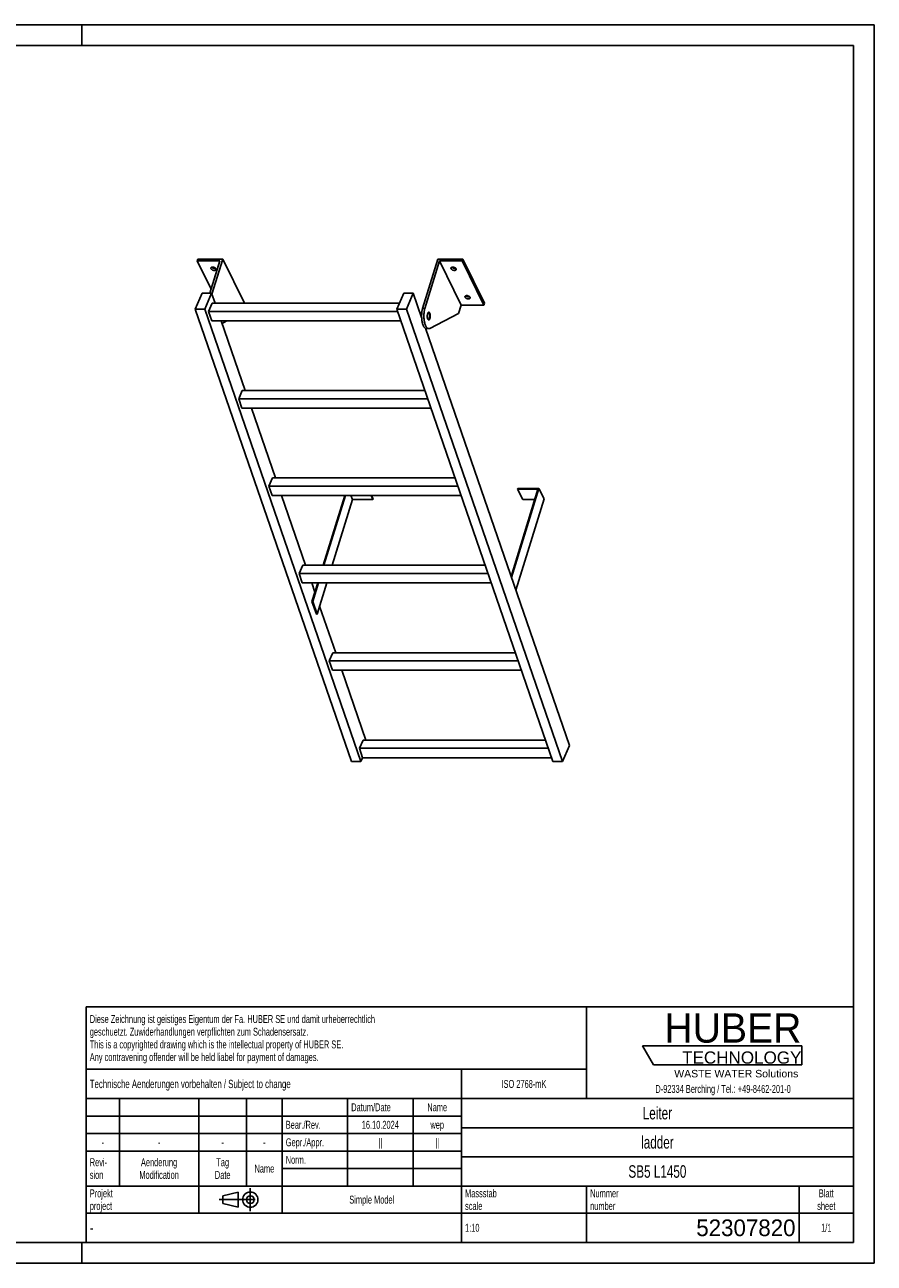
# Model space of a CAD drawing. Header units: millimetres. Extents: x 0 to 4200, y 0 to 2970.
# Tile 2 of 2: x 2163 to 4200, y 0 to 2970. Entities that reach past the tile are written whole.
import ezdxf

# ---------------------------------------------------------------- set-up
doc = ezdxf.new("R2010")
doc.units = ezdxf.units.MM
doc.header["$LTSCALE"] = 231
doc.linetypes.add('CENTER', pattern=[0.6, 0.375, -0.075, 0.075, -0.075])
doc.layers.get('0').update_dxf_attribs({"linetype": 'CONTINUOUS'})
for name, color, linetype in [('005_AXIS', 7, 'CONTINUOUS'), ('HUBER_Logo_BL1', 7, 'CONTINUOUS'), ('HUBER_Logo_BL2', 7, 'CONTINUOUS')]:
    doc.layers.add(name, color=color, linetype=linetype)
doc.styles.get("Standard").update_dxf_attribs({"font": 'txt', "width": 0.7})
doc.styles.add('TEXTSTYLE_2', font='txt')
doc.styles.add('TEXTSTYLE_3', font='arial.ttf')
doc.styles.add('TEXTSTYLE_5', font='txt', dxfattribs={"width": 0.8})
doc.styles.add('TEXTSTYLE_6', font='txt')

# ---------------------------------------------------------------- blocks, each defined once
blk = doc.blocks.new('HUBER_LOGO_BL1', base_point=(3837.5, 503.7))
at = {"layer": 'HUBER_Logo_BL1', "color": 2, "linetype": 'Continuous', "attachment_point": 3, "line_spacing_factor": 0.78}
for s, insert, char_height, width, style in [('HUBER\\P\\fArial;\\H29.25;TECHNOLOGY ', (4025.4, 599.1), 70.2, 387.672, 'TEXTSTYLE_2'), ('WASTE WATER Solutions', (4018, 463.6), 18, 297.033, 'TEXTSTYLE_3')]:
    blk.add_mtext(s, dxfattribs=dict(at, insert=insert, char_height=char_height, width=width, style=style))
at = {"layer": 'HUBER_Logo_BL1', "color": 2, "linetype": 'Continuous', "insert": (3837.5, 427.4), "char_height": 19, "width": 810.893, "attachment_point": 2, "line_spacing_factor": 0.96}
blk.add_mtext('D-92334 Berching / Tel.: +49-8462-201-0', dxfattribs=at)
blk = doc.blocks.new('PROJEKTIONSMETHODE_1_BL3', base_point=(2680, 152.5))
at = {"color": 2, "linetype": 'CENTER'}
for p, q in [((2703.8, 180), (2703.8, 125)), ((2628.7, 152.5), (2731.3, 152.5))]:
    blk.add_line(p, q, dxfattribs=at)
at = {"color": 2, "linetype": 'Continuous'}
for p, q in [((2637.8, 161.7), (2674.5, 170.8)), ((2637.8, 143.3), (2637.8, 161.7)), ((2674.5, 134.2), (2674.5, 170.8)), ((2637.8, 143.3), (2674.5, 134.2))]:
    blk.add_line(p, q, dxfattribs=at)
for radius in [18.3, 9.17]:
    blk.add_circle((2703.8, 152.5), radius, dxfattribs=at)
blk = doc.blocks.new('*T12')
at = {"color": 3, "linetype": 'Continuous'}
for p, q in [((0, 0), (1840, 0)), ((0, 0), (0, -565)), ((1200, 0), (1200, -220)), ((1840, 0), (1840, -565)), ((0, -150), (1200, -150)), ((900, -150), (900, -565)), ((0, -220), (1840, -220)), ((80, -220), (80, -430)), ((270, -220), (270, -495)), ((385, -220), (385, -430)), ((470, -220), (470, -495)), ((627, -220), (627, -430)), ((784, -220), (784, -430)), ((0, -262), (900, -262)), ((900, -290), (1840, -290)), ((0, -304), (900, -304)), ((0, -346), (900, -346)), ((900, -360), (1840, -360)), ((470, -388), (900, -388)), ((0, -430), (1840, -430)), ((1200, -430), (1200, -565)), ((1710, -430), (1710, -565)), ((0, -495), (1840, -495)), ((0, -565), (1840, -565))]:
    blk.add_line(p, q, dxfattribs=at)
at = {"color": 2, "linetype": 'Continuous', "line_spacing_factor": 0.96}
for s, insert, char_height, width, attachment_point in [('Diese Zeichnung ist geistiges Eigentum der Fa. HUBER SE und damit urheberrechtlich \\Pgeschuetzt. Zuwiderhandlungen verpflichten zum Schadensersatz.\\PThis is a copyrighted drawing which is the intellectual property of HUBER SE.\\PAny contravening offender will be held liabel for payment of damages.', (8.75, -19.9), 19, 2214.8571, 1), ('Technische Aenderungen vorbehalten / Subject to change', (8.75, -175), 20, 1524.7619, 1), ('ISO 2768-mK', (1050, -175.5), 19, 332.9524, 2), ('Datum/Date', (635.75, -231.5), 19, 292.2381, 1), ('Name', (842, -231.5), 19, 126.6667, 2), ('Leiter', (1370, -240), 30, 240, 2), ('Bear./Rev.', (478.75, -273.5), 19, 272.3333, 1), ('16.10.2024', (705.5, -273.5), 19, 273.2381, 2), ('wep', (842, -273.5), 19, 99.5238, 2), ('-', (40, -315.5), 19, 34.381, 2), ('-', (175, -315.5), 19, 34.381, 2), ('-', (327.5, -315.5), 19, 34.381, 2), ('-', (427.5, -315.5), 19, 34.381, 2), ('Gepr./Appr.', (478.75, -315.5), 19, 299.4762, 1), ('||', (705.5, -315.5), 19, 50.6667, 2), ('||', (842, -315.5), 19, 50.6667, 2), ('ladder', (1370, -310), 30, 251.4286, 2), ('Revi-\\Psion', (8.75, -363.3), 19, 138.4286, 1), ('Aenderung\\PModification', (175, -363.3), 19, 303.0952, 2), ('Tag\\PDate', (327.5, -363.3), 19, 117.619, 2), ('Name', (427.5, -378.5), 19, 126.6667, 2), ('Norm. ', (478.75, -357.5), 19, 175.5238, 1), ('SB5 L1450', (1370, -380), 30, 405.7143, 2), ('Projekt\\Pproject', (8.75, -437.8), 19, 183.6667, 1), ('Massstab\\Pscale', (908.75, -437.8), 19, 224.381, 1), ('Nummer\\Pnumber', (1208.75, -437.8), 19, 186.381, 1), ('Blatt\\Psheet', (1775, -437.8), 19, 137.5238, 2), ('Simple Model', (685, -453), 19, 328.4286, 2), ('1:10', (908.75, -520.5), 19, 94.0952, 1), ('1/1', (1775, -520.5), 19, 79.619, 2)]:
    blk.add_mtext(s, dxfattribs=dict(at, insert=insert, char_height=char_height, width=width, attachment_point=attachment_point))
for s, insert, char_height, width, attachment_point, style in [('-', (8.75, -517.5), 25, 18.3333, 1, 'TEXTSTYLE_5'), ('52307820', (1701.25, -510), 40, 586.6667, 3, 'TEXTSTYLE_6')]:
    blk.add_mtext(s, dxfattribs=dict(at, insert=insert, char_height=char_height, width=width, attachment_point=attachment_point, style=style))
blk = doc.blocks.new('HUBER_LOGO_BL2', base_point=(3835.2, 498.5))
at = {"layer": 'HUBER_Logo_BL2', "color": 5, "linetype": 'Continuous'}
for p, q in [((4026.4, 521), (3643.9, 521)), ((3643.9, 521), (3670.9, 476)), ((4026.4, 521), (4026.4, 476)), ((3670.9, 476), (4026.4, 476))]:
    blk.add_line(p, q, dxfattribs=at)

msp = doc.modelspace()

# ---------------------------------------------------------------- linework, layer by layer
at = {"color": 3, "linetype": 'Continuous'}
for p, q in [((4200, 2970), (0, 2970)), ((2300, 2970), (2300, 2920)), ((4200, 2970), (4200, 0)), ((2300, 0), (2300, 50)), ((4200, 0), (0, 0))]:
    msp.add_line(p, q, dxfattribs=at)
at = {"color": 5, "linetype": 'Continuous'}
for p, q in [((4150, 2920), (50, 2920)), ((4150, 50), (4150, 2920)), ((50, 50), (4150, 50))]:
    msp.add_line(p, q, dxfattribs=at)
at = {"color": 7, "linetype": 'Continuous'}
for p, q in [((2611.79, 2323.977), (2637.822, 2408.217)), ((3117.064, 2289.935), (3153.616, 2408.217)), ((2630.843, 2403.517), (2576.501, 2403.517)), ((2630.843, 2403.517), (2606.918, 2326.095)), ((3157.69, 2403.517), (3122.59, 2289.935)), ((3209.547, 2297.844), (3157.69, 2403.517)), ((3212.033, 2403.517), (3157.69, 2403.517)), ((2571.425, 2288.276), (2588.032, 2326.095)), ((2588.032, 2326.095), (2611.059, 2326.095)), ((2611.059, 2326.095), (2594.451, 2288.276)), ((3054.982, 2288.276), (3071.589, 2326.095)), ((3071.589, 2326.095), (3094.616, 2326.095)), ((3094.616, 2326.095), (3078.008, 2288.276)), ((3114.599, 2268.229), (3094.616, 2326.095)), ((2946.066, 1203.401), (2571.425, 2288.276)), ((2594.451, 2288.276), (2571.425, 2288.276)), ((2969.092, 1203.401), (2594.451, 2288.276)), ((2603.552, 2282.27), (2612.293, 2302.174)), ((3061.085, 2302.174), (2612.293, 2302.174)), ((2689.679, 2302.543), (2689.565, 2302.174)), ((3429.623, 1203.401), (3054.982, 2288.276)), ((3078.008, 2288.276), (3054.982, 2288.276)), ((3452.649, 1203.401), (3078.008, 2288.276)), ((3209.547, 2297.844), (3203.346, 2277.777)), ((3209.547, 2297.844), (3263.89, 2297.844)), ((2611.303, 2259.824), (2603.552, 2282.27)), ((3057.056, 2282.27), (2603.552, 2282.27)), ((2611.303, 2259.824), (3064.807, 2259.824)), ((2647.37, 2259.824), (2635.981, 2253.924)), ((3203.346, 2277.777), (3134.052, 2241.879)), ((3469.257, 1241.22), (3123.647, 2242.026)), ((3126.215, 2241.287), (3131.742, 2241.287)), ((2675.896, 2072.777), (2684.637, 2092.681)), ((3122.527, 2092.681), (2684.637, 2092.681)), ((2683.648, 2050.331), (2675.896, 2072.777)), ((3129.4, 2072.777), (2675.896, 2072.777)), ((2683.648, 2050.331), (3137.152, 2050.331)), ((2748.241, 1863.283), (2756.982, 1883.188)), ((3194.871, 1883.188), (2756.982, 1883.188)), ((2755.992, 1840.838), (2748.241, 1863.283)), ((3201.745, 1863.283), (2748.241, 1863.283)), ((3393.681, 1856.402), (3329.045, 1647.241)), ((3345.349, 1857.969), (3344.865, 1856.402)), ((3344.865, 1856.402), (3393.681, 1856.402)), ((3357.066, 1831.537), (3344.865, 1856.402)), ((3345.349, 1857.969), (3396.007, 1857.969)), ((2755.992, 1840.838), (3209.496, 1840.838)), ((2932.025, 1840.838), (2880.374, 1673.695)), ((2900.259, 1673.695), (2949.036, 1831.537)), ((2949.036, 1831.537), (2944.472, 1840.838)), ((2997.853, 1831.537), (2949.036, 1831.537)), ((2993.289, 1840.838), (2997.853, 1831.537)), ((2994.542, 1840.838), (2998.337, 1833.104)), ((2998.337, 1833.104), (2997.853, 1831.537)), ((3385.997, 1831.537), (3357.066, 1831.537)), ((2829.326, 1673.695), (2820.585, 1653.79)), ((3267.216, 1673.695), (2829.326, 1673.695)), ((2828.337, 1631.345), (2820.585, 1653.79)), ((3274.089, 1653.79), (2820.585, 1653.79)), ((2828.337, 1631.345), (3281.841, 1631.345)), ((2867.287, 1631.345), (2853.449, 1586.567)), ((2863.944, 1556.177), (2887.172, 1631.345)), ((2901.671, 1464.202), (2892.93, 1444.297)), ((3339.56, 1464.202), (2901.671, 1464.202)), ((3346.434, 1444.297), (2892.93, 1444.297)), ((2900.681, 1421.852), (2892.93, 1444.297)), ((2900.681, 1421.852), (3354.185, 1421.852)), ((2974.015, 1254.709), (2965.274, 1234.804)), ((3411.905, 1254.709), (2974.015, 1254.709)), ((3418.778, 1234.804), (2965.274, 1234.804)), ((2973.026, 1212.358), (2965.274, 1234.804)), ((3469.257, 1241.22), (3452.649, 1203.401)), ((2969.092, 1203.401), (2946.066, 1203.401)), ((2973.026, 1212.358), (2969.092, 1203.401)), ((2973.026, 1212.358), (3426.53, 1212.358)), ((3452.649, 1203.401), (3429.623, 1203.401))]:
    msp.add_line(p, q, dxfattribs=at)
at = {"color": 9, "linetype": 'Continuous'}
msp.add_line((3117.064, 2289.935), (3122.59, 2289.935), dxfattribs=at)
at = {"color": 7, "linetype": 'Continuous'}
for points, knots in [([(3117.064, 2289.935), (3116.335, 2287.574), (3115.22, 2282.485), (3114.453, 2274.525), (3114.545, 2266.319), (3115.349, 2259.633), (3116.443, 2254.669), (3117.432, 2251.359), (3118.589, 2248.434), (3119.892, 2245.946), (3121.32, 2243.94), (3122.858, 2242.449), (3124.495, 2241.509), (3125.663, 2241.287), (3126.215, 2241.287)], [0, 0, 0, 0, 0.1393862, 0.29277846, 0.45027331, 0.60148396, 0.67169736, 0.73686464, 0.7961308, 0.84889737, 0.89493071, 0.93453672, 0.96882886, 1, 1, 1, 1]), ([(3122.59, 2289.935), (3121.861, 2287.574), (3120.746, 2282.485), (3119.979, 2274.525), (3120.072, 2266.319), (3120.875, 2259.633), (3121.97, 2254.669), (3122.958, 2251.359), (3124.115, 2248.434), (3125.418, 2245.946), (3126.847, 2243.94), (3128.384, 2242.449), (3130.021, 2241.509), (3131.189, 2241.287), (3131.742, 2241.287)], [0, 0, 0, 0, 0.1393862, 0.29277846, 0.45027331, 0.60148396, 0.67169736, 0.73686464, 0.7961308, 0.84889737, 0.89493071, 0.93453672, 0.96882886, 1, 1, 1, 1]), ([(3131.742, 2241.287), (3132.132, 2241.287), (3132.936, 2241.392), (3133.687, 2241.69), (3134.052, 2241.879)], [0, 0, 0, 0, 0.48713297, 1, 1, 1, 1])]:
    msp.add_open_spline(points, degree=3, knots=knots, dxfattribs=at)
at = {"layer": '005_AXIS', "color": 7, "linetype": 'Continuous'}
for p, q in [((2577.953, 2408.217), (2576.501, 2403.517)), ((2637.822, 2408.217), (2577.953, 2408.217)), ((2689.679, 2302.543), (2637.822, 2408.217)), ((3213.485, 2408.217), (3153.616, 2408.217)), ((3213.485, 2408.217), (3212.033, 2403.517)), ((3265.342, 2302.543), (3213.485, 2408.217)), ((2576.501, 2403.517), (2609.845, 2335.568)), ((3263.89, 2297.844), (3212.033, 2403.517)), ((2619.319, 2302.174), (2611.059, 2326.095)), ((3265.342, 2302.543), (3263.89, 2297.844)), ((2691.664, 2092.681), (2633.944, 2259.824)), ((3114.907, 2278.787), (3110.953, 2278.787)), ((3131.742, 2278.787), (3129.635, 2278.787)), ((3131.742, 2263.787), (3129.638, 2263.787)), ((2764.008, 1883.188), (2706.288, 2050.331)), ((3396.007, 1857.969), (3330.017, 1644.425)), ((3408.209, 1833.104), (3396.007, 1857.969)), ((2836.353, 1673.695), (2778.633, 1840.838)), ((2930.183, 1840.838), (2878.532, 1673.695)), ((3340.512, 1614.036), (3408.209, 1833.104)), ((2858.612, 1609.236), (2850.977, 1631.345)), ((2865.445, 1631.345), (2851.607, 1586.567)), ((2851.607, 1586.567), (2853.449, 1586.567)), ((2851.607, 1586.567), (2862.101, 1556.177)), ((2853.449, 1586.567), (2863.944, 1556.177)), ((2908.697, 1464.202), (2870.079, 1576.031)), ((2862.101, 1556.177), (2863.944, 1556.177)), ((2981.042, 1254.709), (2923.322, 1421.852))]:
    msp.add_line(p, q, dxfattribs=at)
for points, knots in [([(2609.599, 2384.869), (2609.447, 2385.179), (2609.235, 2385.814), (2609.284, 2386.491), (2609.376, 2386.788)], [0, 0, 0, 0, 0.52599001, 1, 1, 1, 1]), ([(2609.376, 2386.788), (2609.437, 2386.985), (2609.623, 2387.373), (2610.066, 2387.872), (2610.658, 2388.283), (2611.662, 2388.72), (2613.191, 2388.972), (2615.179, 2388.846), (2617.208, 2388.319), (2619.074, 2387.442), (2620.589, 2386.307), (2621.334, 2385.357), (2621.573, 2384.869)], [0, 0, 0, 0, 0.04317928, 0.08863393, 0.13810718, 0.19258203, 0.31675071, 0.45771901, 0.606659, 0.75286299, 0.88624344, 1, 1, 1, 1]), ([(2621.797, 2382.95), (2621.736, 2382.753), (2621.549, 2382.364), (2621.106, 2381.866), (2620.515, 2381.455), (2619.51, 2381.018), (2617.981, 2380.766), (2615.994, 2380.892), (2613.964, 2381.419), (2612.099, 2382.296), (2610.583, 2383.431), (2609.839, 2384.381), (2609.599, 2384.869)], [0, 0, 0, 0, 0.04317928, 0.08863393, 0.13810718, 0.19258203, 0.31675071, 0.45771901, 0.606659, 0.75286299, 0.88624344, 1, 1, 1, 1]), ([(2620.969, 2385.777), (2620.203, 2385.561), (2618.478, 2385.433), (2615.909, 2385.914), (2613.517, 2386.967), (2612.165, 2388.044), (2611.655, 2388.656)], [0, 0, 0, 0, 0.23499217, 0.50000086, 0.76500904, 1, 1, 1, 1]), ([(2621.573, 2384.869), (2621.725, 2384.559), (2621.938, 2383.924), (2621.888, 2383.247), (2621.797, 2382.95)], [0, 0, 0, 0, 0.52599001, 1, 1, 1, 1]), ([(3185.263, 2384.869), (3185.111, 2385.179), (3184.898, 2385.814), (3184.947, 2386.491), (3185.039, 2386.788)], [0, 0, 0, 0, 0.52599001, 1, 1, 1, 1]), ([(3185.039, 2386.788), (3185.1, 2386.985), (3185.286, 2387.373), (3185.729, 2387.872), (3186.321, 2388.283), (3187.326, 2388.72), (3188.854, 2388.972), (3190.842, 2388.846), (3192.871, 2388.319), (3194.737, 2387.442), (3196.253, 2386.307), (3196.997, 2385.357), (3197.236, 2384.869)], [0, 0, 0, 0, 0.04317928, 0.08863393, 0.13810718, 0.19258203, 0.31675071, 0.45771901, 0.606659, 0.75286299, 0.88624344, 1, 1, 1, 1]), ([(3197.46, 2382.95), (3197.399, 2382.753), (3197.213, 2382.364), (3196.769, 2381.866), (3196.178, 2381.455), (3195.173, 2381.018), (3193.644, 2380.766), (3191.657, 2380.892), (3189.628, 2381.419), (3187.762, 2382.296), (3186.246, 2383.431), (3185.502, 2384.381), (3185.263, 2384.869)], [0, 0, 0, 0, 0.04317928, 0.08863393, 0.13810718, 0.19258203, 0.31675071, 0.45771901, 0.606659, 0.75286299, 0.88624344, 1, 1, 1, 1]), ([(3196.632, 2385.777), (3195.866, 2385.561), (3194.141, 2385.433), (3191.572, 2385.914), (3189.18, 2386.967), (3187.828, 2388.044), (3187.318, 2388.656)], [0, 0, 0, 0, 0.23499217, 0.50000086, 0.76500904, 1, 1, 1, 1]), ([(3197.236, 2384.869), (3197.388, 2384.559), (3197.601, 2383.924), (3197.552, 2383.247), (3197.46, 2382.95)], [0, 0, 0, 0, 0.52599001, 1, 1, 1, 1]), ([(3218.817, 2316.492), (3218.665, 2316.802), (3218.452, 2317.437), (3218.502, 2318.114), (3218.594, 2318.411)], [0, 0, 0, 0, 0.52599001, 1, 1, 1, 1]), ([(3218.594, 2318.411), (3218.655, 2318.608), (3218.841, 2318.996), (3219.284, 2319.495), (3219.875, 2319.906), (3220.88, 2320.343), (3222.409, 2320.595), (3224.396, 2320.469), (3226.426, 2319.941), (3228.292, 2319.065), (3229.807, 2317.93), (3230.551, 2316.98), (3230.791, 2316.492)], [0, 0, 0, 0, 0.04317928, 0.08863393, 0.13810718, 0.19258203, 0.31675071, 0.45771901, 0.606659, 0.75286299, 0.88624344, 1, 1, 1, 1]), ([(3230.186, 2317.4), (3229.42, 2317.183), (3227.696, 2317.056), (3225.127, 2317.537), (3222.735, 2318.59), (3221.383, 2319.667), (3220.873, 2320.279)], [0, 0, 0, 0, 0.23499217, 0.50000086, 0.76500904, 1, 1, 1, 1]), ([(3231.014, 2314.573), (3230.953, 2314.376), (3230.767, 2313.987), (3230.324, 2313.488), (3229.733, 2313.078), (3228.728, 2312.641), (3227.199, 2312.388), (3225.212, 2312.515), (3223.182, 2313.042), (3221.316, 2313.919), (3219.801, 2315.054), (3219.057, 2316.004), (3218.817, 2316.492)], [0, 0, 0, 0, 0.04317928, 0.08863393, 0.13810718, 0.19258203, 0.31675071, 0.45771901, 0.606659, 0.75286299, 0.88624344, 1, 1, 1, 1]), ([(3230.791, 2316.492), (3230.943, 2316.182), (3231.156, 2315.547), (3231.106, 2314.87), (3231.014, 2314.573)], [0, 0, 0, 0, 0.52599001, 1, 1, 1, 1]), ([(3131.742, 2280.537), (3131.553, 2280.537), (3131.151, 2280.451), (3130.598, 2280.097), (3130.085, 2279.542), (3129.415, 2278.478), (3128.761, 2276.72), (3128.273, 2274.259), (3128.086, 2271.526), (3128.219, 2268.771), (3128.657, 2266.247), (3129.176, 2264.706), (3129.503, 2264.041)], [0, 0, 0, 0, 0.03139335, 0.06653602, 0.10789214, 0.15653911, 0.27536242, 0.41788486, 0.57383792, 0.73088447, 0.87653107, 1, 1, 1, 1]), ([(3131.742, 2278.787), (3131.589, 2278.787), (3131.263, 2278.717), (3130.815, 2278.43), (3130.399, 2277.98), (3129.855, 2277.117), (3129.325, 2275.692), (3128.929, 2273.696), (3128.778, 2271.481), (3128.885, 2269.247), (3129.241, 2267.201), (3129.662, 2265.951), (3129.926, 2265.412)], [0, 0, 0, 0, 0.03139336, 0.06653604, 0.10789215, 0.1565391, 0.27536241, 0.41788485, 0.57383792, 0.73088447, 0.87653103, 1, 1, 1, 1]), ([(3129.503, 2264.041), (3129.649, 2263.743), (3129.952, 2263.21), (3130.499, 2262.559), (3131.095, 2262.139), (3131.537, 2262.037), (3131.742, 2262.037)], [0, 0, 0, 0, 0.31594759, 0.58208421, 0.80455749, 1, 1, 1, 1]), ([(3129.926, 2265.412), (3130.045, 2265.17), (3130.29, 2264.738), (3130.734, 2264.21), (3131.217, 2263.87), (3131.575, 2263.787), (3131.742, 2263.787)], [0, 0, 0, 0, 0.31594789, 0.58208425, 0.80455749, 1, 1, 1, 1]), ([(3133.981, 2278.532), (3133.835, 2278.83), (3133.532, 2279.363), (3132.985, 2280.014), (3132.388, 2280.434), (3131.947, 2280.537), (3131.742, 2280.537)], [0, 0, 0, 0, 0.31594759, 0.58208421, 0.80455749, 1, 1, 1, 1]), ([(3133.557, 2277.161), (3133.439, 2277.403), (3133.193, 2277.835), (3132.75, 2278.363), (3132.266, 2278.703), (3131.908, 2278.787), (3131.742, 2278.787)], [0, 0, 0, 0, 0.31594789, 0.58208425, 0.80455749, 1, 1, 1, 1]), ([(3131.742, 2262.037), (3131.93, 2262.037), (3132.332, 2262.122), (3132.885, 2262.476), (3133.398, 2263.031), (3134.069, 2264.095), (3134.723, 2265.853), (3135.211, 2268.314), (3135.397, 2271.047), (3135.265, 2273.802), (3134.826, 2276.326), (3134.307, 2277.867), (3133.981, 2278.532)], [0, 0, 0, 0, 0.03139335, 0.06653602, 0.10789214, 0.15653911, 0.27536242, 0.41788486, 0.57383792, 0.73088447, 0.87653107, 1, 1, 1, 1]), ([(3131.742, 2263.787), (3131.894, 2263.787), (3132.22, 2263.856), (3132.669, 2264.143), (3133.085, 2264.593), (3133.629, 2265.456), (3134.159, 2266.881), (3134.554, 2268.877), (3134.706, 2271.092), (3134.598, 2273.326), (3134.243, 2275.372), (3133.822, 2276.622), (3133.557, 2277.161)], [0, 0, 0, 0, 0.03139336, 0.06653604, 0.10789215, 0.1565391, 0.27536241, 0.41788485, 0.57383792, 0.73088447, 0.87653103, 1, 1, 1, 1])]:
    msp.add_open_spline(points, degree=3, knots=knots, dxfattribs=at)

# ---------------------------------------------------------------- block references
msp.add_blockref('*T12', (2310, 615))
at = {"color": 2, "linetype": 'Continuous'}
msp.add_blockref('PROJEKTIONSMETHODE_1_BL3', (2680, 152.5), dxfattribs=at)
at = {"layer": 'HUBER_Logo_BL1'}
msp.add_blockref('HUBER_LOGO_BL1', (3837.497, 503.742), dxfattribs=at)
at = {"layer": 'HUBER_Logo_BL2'}
msp.add_blockref('HUBER_LOGO_BL2', (3835.187, 498.496), dxfattribs=at)

doc.saveas('drawing.dxf')
